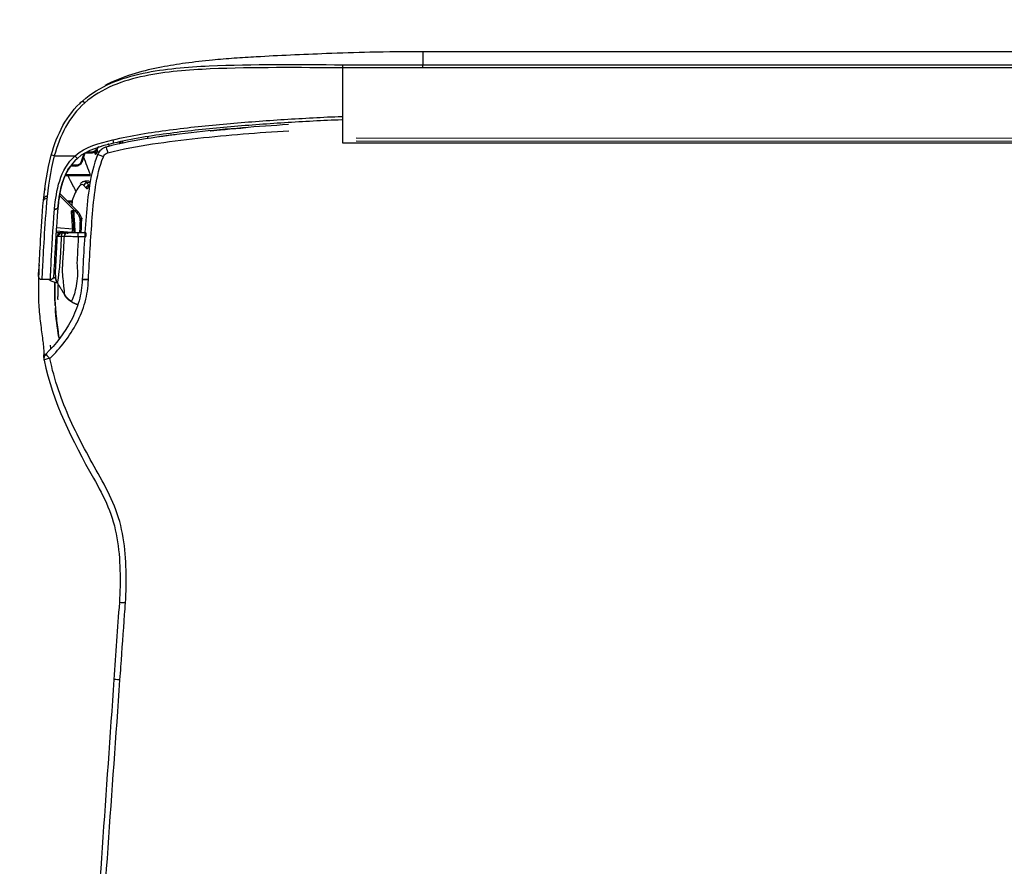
# Model space of a CAD drawing. Header units: millimetres. Extents: x -424979 to 718034, y -72486 to 344972.
# Tile 154 of 256: x 551214 to 551575, y 145337 to 145647. Entities that reach past the tile are written whole.
import ezdxf
from ezdxf import colors
from ezdxf.entities.mleader import LeaderData, LeaderLine
from ezdxf.math import Vec2, Vec3
from ezdxf.xclip import XClip

# ---------------------------------------------------------------- set-up
doc = ezdxf.new("R2010")
doc.units = ezdxf.units.MM
doc.header["$MEASUREMENT"] = 0
doc.header["$XCLIPFRAME"] = 0
doc.layers.add('IS_KLIM Opis_Średnice', color=7, linetype='Continuous', lineweight=9)
doc.layers.add('SKAN - RZUT_7_0_Nr_pióra__1', color=7, linetype='Continuous', lineweight=13)
doc.layers.add('IS_KLIM_urządzenia', color=3, linetype='Continuous')
doc.layers.add('Rysunki i obrazki', color=7, linetype='Continuous')
picture_1 = doc.add_image_def('image7.tif', size_in_pixel=(14115, 7016))

# ---------------------------------------------------------------- blocks, each defined once
blk = doc.blocks.new('Rysunek_7_7', base_point=(-247133.12, 120862.67))
at = {"layer": 'SKAN - RZUT_7_0_Nr_pióra__1', "color": 7, "lineweight": 13}
image = blk.add_image(picture_1, insert=(-306883.09, 91162.66), size_in_units=(119499.94, 59400.02), dxfattribs=at)
image.set_boundary_path([(-0.5, -0.5), (14114.5, 7015.5)])
blk = doc.blocks.new('G$CFEA986A8')
at = {"layer": 'IS_KLIM_urządzenia', "linetype": 'Continuous'}
for p, q in [((960.8, 27.59), (960.8, 27.59)), ((960.8, 27.59), (960.8, 27.58)), ((960.8, 27.58), (960.8, 27.58)), ((965.33, 27.29), (963.06, 27.49)), ((965.34, 27.5), (963.25, 27.5)), ((963.62, 27.59), (963.77, 27.59)), ((963.77, 27.59), (963.62, 27.59)), ((963.62, 27.59), (963.62, 27.59)), ((963.62, 27.59), (963.62, 27.59)), ((963.78, 27.59), (963.64, 27.59)), ((963.65, 27.59), (963.64, 27.59)), ((963.64, 27.59), (963.65, 27.59)), ((964.65, 27.59), (963.77, 27.59)), ((964.65, 27.59), (963.78, 27.59)), ((963.81, 27.59), (964.11, 27.59)), ((964.11, 27.59), (963.81, 27.59)), ((964.65, 27.59), (963.82, 27.59)), ((963.82, 27.59), (963.82, 27.59)), ((963.96, 27.59), (964.65, 27.59)), ((963.96, 27.59), (963.96, 27.59)), ((964.65, 27.59), (963.96, 27.59)), ((963.96, 27.59), (964.65, 27.59)), ((963.96, 27.59), (963.96, 27.59)), ((964.65, 27.59), (963.96, 27.59)), ((964.64, 27.59), (964.65, 27.59)), ((965.15, 28.07), (964.65, 27.59)), ((964.65, 27.59), (965.09, 28)), ((965.09, 28), (964.65, 27.59)), ((965.08, 27.99), (964.65, 27.59)), ((964.66, 27.6), (964.65, 27.59)), ((964.65, 27.59), (964.66, 27.6)), ((964.65, 27.59), (964.65, 27.59)), ((964.65, 27.58), (964.65, 27.59)), ((964.65, 27.59), (964.65, 27.59)), ((964.65, 27.59), (964.65, 27.59)), ((964.65, 27.59), (964.65, 27.59)), ((964.65, 27.59), (964.65, 27.59)), ((964.65, 27.59), (964.65, 27.59)), ((964.65, 27.59), (964.65, 27.59)), ((964.65, 27.58), (964.65, 27.58)), ((965.08, 28), (964.75, 27.68)), ((964.76, 27.69), (965.08, 27.99)), ((965.13, 27.95), (965.13, 27.96)), ((965.13, 27.94), (965.13, 27.94)), ((965.13, 27.94), (965.13, 27.94)), ((962.82, 27.01), (965.29, 26.79)), ((962.04, 24.32), (962.13, 24.22)), ((962.13, 24.22), (964.85, 21.51)), ((962.13, 24.22), (962.49, 24.22)), ((962.49, 24.22), (962.22, 24.49)), ((964.88, 21.83), (962.49, 24.22)), ((962.49, 24.22), (962.63, 24.22)), ((46.52, 13.96), (921.55, 13.84)), ((48.58, 13.7), (919.48, 13.58)), ((921.53, 13.84), (921.53, 2.34)), ((919.48, 13.06), (48.58, 13.18)), ((58.74, 2.46), (909.33, 2.34)), ((909.33, 1.87), (58.74, 1.98)), ((58.73, 0), (909.33, -0.12))]:
    blk.add_line(p, q, dxfattribs=at)
for centre, radius, start, end in [((966.23, 46.82), 1, 314.7826, 11.7219), ((965.57, 23.69), 0.5, 174.3028, 174.8572)]:
    blk.add_arc(centre, radius, start, end, dxfattribs=at)
at = {"layer": 'IS_KLIM_urządzenia', "linetype": 'Continuous', "extrusion": (0, 0, -1)}
for centre, start, end in [((-966.24, 34.23), 2.819, 90), ((-967.54, 34.23), 90, 182.7932)]:
    blk.add_arc(centre, 0.5, start, end, dxfattribs=at)
at = {"layer": 'IS_KLIM_urządzenia', "linetype": 'Continuous'}
for centre, major_axis, ratio, start_param, end_param in [((954.69, 84.17), (-0.998, 0.07), 0.023762, 1.636562, 3.141593), ((966.23, 46.82), (-0.979, -0.203), 0.056856, 1.631801, 3.141593), ((966.23, 46.82), (-0.704, 0.71), 0.020204, 3.141593, 4.63148), ((960.36, 34.82), (0.999, -0.049), 0.051256, 4.768713, 6.283185), ((960.36, 34.78), (0.999, -0.047), 0.051373, 4.768607, 6.283185), ((960.8, 28.09), (0, 0.5), 0.002816, 3.141639, 4.764644), ((961.96, 28.09), (0, 0.5), 0.000868, 1.518284, 3.141546), ((963.62, 27.79), (0, -0.2), 0.000013, 0.000046, 1.220385), ((963.74, 28.09), (0, 0.5), 0.707175, 3.141658, 4.713759), ((964.1, 27.28), (-0.499, -0.033), 0.703948, 5.100293, 5.413725), ((964.11, 27.79), (0, 0.2), 0.000013, 3.141639, 4.361977), ((964.21, 28.09), (0, 0.5), 0.707187, 3.141658, 4.713902), ((961.71, 25.79), (-0.25, 0.009), 0.004928, 4.721292, 6.283312), ((962.22, 24.49), (0.177, 0.177), 0.009872, 1.573264, 3.141593), ((965.57, 23.69), (0.498, -0.05), 0.399009, 1.576336, 3.142289), ((965.57, 23.69), (0.498, -0.045), 0.399039, 1.572475, 3.141593), ((965.57, 23.75), (0.498, -0.042), 0.40242, 1.570829, 3.141593), ((966.78, 22.67), (-0.498, 0.048), 0.655613, 1.68664, 3.142509), ((960.03, 20.77), (-0.282, 0.413), 0.898755, 3.126761, 4.122323), ((960.3, 20.73), (0.367, 0.34), 0.8822, 4.14442, 5.443074), ((960.62, 20.38), (0.376, 0.33), 0.885836, 4.168001, 5.478744), ((961.57, 16.6), (-0.192, 0.056), 0.184381, 0, 0.981312), ((962.34, 17.18), (0, 0.2), 0.576627, 0, 1.56207), ((957.43, 15.43), (0.263, -0.965), 0.021464, 0, 1.498233), ((958.09, 16.02), (0.925, -0.381), 0.043497, 4.774575, 6.283185), ((959.1, 15.2), (0.191, 0.059), 0.212832, 0.62596, 2.147611), ((959.21, 15.5), (-0.19, -0.061), 0.210046, 3.10566, 3.756008), ((959.99, 15.18), (0, 0.2), 0.433029, 0, 1.56207), ((962.44, 15.81), (0.326, -0.379), 0.006066, 3.141593, 4.776304), ((965.61, 15.81), (-0.482, 0.133), 0.040619, 1.62052, 3.141593), ((956.69, 13.39), (0.117, -0.486), 0.019962, 1.512141, 3.141593), ((959.27, 14.73), (-0.18, 0.087), 0.196125, 0, 1.166038), ((960.96, 7.75), (-0.331, 0.375), 0.006851, 1.634627, 3.141593), ((921.53, 2.37), (0, 0.5), 0.000014, 1.623156, 3.109817)]:
    blk.add_ellipse(centre, major_axis=major_axis, ratio=ratio, start_param=start_param, end_param=end_param, dxfattribs=at)
at = {"layer": 'IS_KLIM_urządzenia', "linetype": 'Continuous', "extrusion": (0, 0, -1)}
for centre, major_axis, ratio, start_param, end_param in [((964.05, 27.59), (-0.725, 0), 0.000047, 1.659786, 2.553482), ((964.05, 27.59), (-0.725, 0), 0.000047, 3.72973, 4.623425), ((964.65, 28.09), (0.266, -0.423), 1, 5.550236, 6.844477)]:
    blk.add_ellipse(centre, major_axis=major_axis, ratio=ratio, start_param=start_param, end_param=end_param, dxfattribs=at)
at = {"layer": 'IS_KLIM_urządzenia', "linetype": 'Continuous'}
for points, degree in [([(959.21, 147.27), (958, 130.15), (956.79, 113.02), (955.58, 95.9)], 3), ([(956.51, 95.85), (957.7, 112.97), (958.9, 130.09), (960.1, 147.21)], 3), ([(955.58, 95.9), (956.08, 95.86), (956.51, 95.84), (956.51, 95.85)], 3), ([(955.68, 84.1), (955.96, 88.01), (956.23, 91.93), (956.51, 95.85)], 3), ([(967.29, 46.32), (967.31, 46.43), (967.3, 46.54), (967.28, 46.65)], 3), ([(966.26, 44.75), (966.23, 44.93), (966.2, 45.11), (966.17, 45.29)], 3), ([(966.94, 46.13), (967.09, 46.15), (967.24, 46.22), (967.29, 46.32)], 3), ([(967.29, 46.32), (967.29, 46.33), (967.3, 46.34), (967.3, 46.34)], 3), ([(964.94, 43.51), (965.19, 42.03), (965.36, 40.54), (965.46, 39.04)], 3), ([(963.02, 38.08), (962.56, 38.37), (962.05, 38.54)], 2), ([(963.01, 38.08), (962.7, 38.26), (962.38, 38.43), (962.05, 38.54)], 3), ([(963.01, 38.08), (963.43, 37.83), (963.78, 37.48), (964.04, 37.07)], 3), ([(965.48, 38.69), (965.55, 37.5), (965.57, 36.3), (965.55, 35.08)], 3), ([(965.18, 35.2), (964.59, 36.16), (964.01, 37.11)], 2), ([(965.07, 35.52), (965.08, 36.12), (965.09, 36.71), (965.1, 37.31)], 3), ([(966.24, 34.73), (966.67, 34.73), (967.1, 34.73), (967.54, 34.73)], 3), ([(965.76, 34.34), (965.65, 34.4), (965.55, 34.45), (965.44, 34.49)], 3), ([(967.95, 32.52), (967.94, 32.5), (967.94, 32.48), (967.94, 32.45)], 3), ([(960.8, 27.59), (961.08, 27.59), (961.36, 27.59), (961.63, 27.59)], 3), ([(960.8, 27.59), (961.19, 27.59), (961.58, 27.59), (961.96, 27.59)], 3), ([(960.8, 27.58), (961.04, 27.58), (961.28, 27.58), (961.52, 27.58)], 3), ([(960.8, 27.58), (961.04, 27.58), (961.28, 27.58), (961.52, 27.58)], 3), ([(963.12, 27.59), (963.12, 27.56), (963.12, 27.52), (963.12, 27.48)], 3), ([(963.61, 27.59), (963.61, 27.59), (963.62, 27.59), (963.62, 27.59)], 3), ([(963.61, 27.59), (963.62, 27.59), (963.62, 27.59), (963.62, 27.59)], 3), ([(963.62, 27.59), (964.65, 27.59)], 1), ([(963.62, 27.59), (963.62, 27.59), (963.62, 27.59), (963.62, 27.59)], 3), ([(963.62, 27.59), (963.62, 27.59), (963.62, 27.59), (963.62, 27.59)], 3), ([(963.62, 27.59), (963.62, 27.59), (963.62, 27.59), (963.62, 27.59)], 3), ([(964.65, 27.59), (963.72, 27.59)], 1), ([(963.74, 27.59), (963.9, 27.59), (964.05, 27.59), (964.21, 27.59)], 3), ([(963.75, 27.58), (964.65, 27.58)], 1), ([(963.82, 27.58), (963.95, 27.58), (964.08, 27.58), (964.21, 27.58)], 3), ([(964.07, 27.63), (964.08, 27.59), (964.07, 27.54), (964.07, 27.5)], 3), ([(964.56, 28.09), (964.41, 28.09), (964.25, 28.09), (964.09, 28.09)], 3), ([(964.84, 27.63), (964.84, 27.63), (964.84, 27.63)], 2), ([(961.46, 25.8), (961.45, 25.65), (961.45, 25.49), (961.44, 25.34)], 3), ([(961.44, 25.33), (961.45, 25.49), (961.45, 25.64), (961.46, 25.8)], 3), ([(962.82, 27.01), (962.88, 26.08), (962.94, 25.14), (963, 24.21)], 3), ([(961.44, 25.33), (961.44, 25.34), (961.44, 25.34), (961.44, 25.34)], 3), ([(961.44, 25.34), (961.44, 25.34), (961.44, 25.34), (961.44, 25.34)], 3), ([(961.53, 25.25), (961.5, 25.28), (961.47, 25.31), (961.44, 25.33)], 3), ([(963.68, 22.68), (963.41, 22.68), (963.15, 22.68), (962.88, 22.68)], 3), ([(962.91, 22.88), (963.1, 22.88), (963.29, 22.88), (963.48, 22.88)], 3), ([(964.99, 22.88), (965.02, 23.18), (965.05, 23.49), (965.08, 23.79)], 3), ([(965.08, 23.79), (965.07, 23.76), (965.07, 23.74)], 2), ([(965.59, 23.95), (965.59, 23.93), (965.59, 23.91), (965.59, 23.89)], 3), ([(961.71, 20.35), (962.17, 20.89), (962.5, 21.51), (962.77, 22.21)], 3), ([(967.08, 20.79), (967.09, 20.91), (967.11, 21.03), (967.12, 21.15)], 3), ([(960.36, 20.28), (960.28, 20.27), (960.21, 20.27), (960.13, 20.27)], 3), ([(960.32, 19.65), (961.01, 19.71)], 1), ([(960.67, 19.93), (960.57, 20.04), (960.47, 20.16), (960.36, 20.28)], 3), ([(960.77, 20.72), (960.88, 20.6), (960.99, 20.49), (961.09, 20.37)], 3), ([(960.96, 15.39), (961.12, 15.8), (961.26, 16.23), (961.38, 16.66)], 3), ([(961.46, 16.61), (961.35, 16.22), (961.22, 15.84), (961.09, 15.47)], 3), ([(956.57, 13.87), (958.54, 14.35), (960.56, 14.86), (962.11, 16.19)], 3), ([(962.45, 15.79), (960.85, 14.4), (958.75, 13.85), (956.7, 13.36)], 3), ([(958.99, 15.2), (958.96, 15.28), (958.94, 15.36), (958.91, 15.43)], 3), ([(959.13, 14.84), (959.07, 14.95), (959.03, 15.08), (958.99, 15.2)], 3), ([(959.14, 15.62), (959.18, 15.51), (959.21, 15.39), (959.25, 15.28)], 3), ([(959.25, 15.28), (959.29, 15.37), (959.32, 15.47), (959.36, 15.57)], 3), ([(959.25, 15.28), (959.26, 15.22), (959.28, 15.16), (959.3, 15.1)], 3), ([(959.47, 15.22), (959.43, 15.33), (959.39, 15.45), (959.36, 15.57)], 3), ([(960.55, 15.18), (960.34, 15.18), (960.12, 15.18), (959.9, 15.18)], 3), ([(955.23, 13.58), (955.2, 13.68), (955.18, 13.77), (955.15, 13.87)], 3), ([(955.37, 13.91), (955.39, 13.82), (955.42, 13.72), (955.44, 13.63)], 3), ([(955.66, 13.67), (955.63, 13.77), (955.61, 13.86), (955.58, 13.96)], 3), ([(955.71, 13.68), (955.63, 13.97)], 1), ([(957.22, 14.35), (957.26, 14.21), (957.31, 14.07), (957.35, 13.93)], 3), ([(958.86, 14.36), (958.94, 14.51), (959.01, 14.66), (959.09, 14.81)], 3), ([(951.29, 13.18), (951.31, 13.06), (951.34, 12.94), (951.37, 12.81)], 3), ([(961.43, 7.5), (961.59, 7.65), (961.75, 7.8), (961.9, 7.95)], 3), ([(909.33, 2.34), (909.33, 2.09), (909.33, 1.88), (909.33, 1.87)], 3), ([(909.33, 2.34), (913.4, 2.34), (917.46, 2.34), (921.53, 2.34)], 3), ([(909.33, -0.12), (909.33, -0.12), (909.33, 0.54), (909.33, 1.87)], 3)]:
    blk.add_open_spline(points, degree=degree, dxfattribs=at)
for points, knots in [([(955.58, 95.9), (955.58, 95.9), (955.58, 95.9), (955.53, 95.23), (955.49, 94.57), (955.25, 91.24), (955.06, 88.58), (954.84, 85.33), (954.79, 84.73), (954.75, 84.14)], [0, 0, 0, 0, 0.000005, 0.000005, 0.169628, 0.169628, 0.84812, 0.84812, 1, 1, 1, 1]), ([(954.75, 84.14), (954.63, 82.47), (954.61, 80.8), (954.69, 77.48), (954.82, 75.82), (955.37, 72.52), (955.81, 70.89), (957.03, 67.83), (957.82, 66.37), (960.23, 62.03), (961.84, 59.14), (964.54, 53.15), (965.62, 50.05), (966.3, 46.78)], [0, 0, 0, 0, 0.125, 0.125, 0.25, 0.25, 0.375, 0.375, 0.5, 0.5, 0.75, 0.75, 1, 1, 1, 1]), ([(967.2, 47.03), (965.86, 53.51), (962.85, 59.33), (958.84, 66.5), (958.05, 67.93), (956.79, 70.95), (956.34, 72.56), (955.76, 75.84), (955.63, 77.48), (955.55, 80.78), (955.57, 82.47), (955.68, 84.1)], [0, 0, 0, 0, 0.5, 0.5, 0.625, 0.625, 0.75, 0.75, 0.875, 0.875, 1, 1, 1, 1]), ([(966.3, 46.78), (964.67, 45.16), (963.24, 43.34), (961.67, 40.33), (961.23, 39.26), (960.62, 37.05), (960.47, 35.91), (960.41, 34.77)], [0, 0, 0, 0, 0.5, 0.5, 0.75, 0.75, 1, 1, 1, 1]), ([(961.36, 34.77), (961.41, 35.86), (961.55, 36.93), (962.13, 39.01), (962.55, 40.02), (964.04, 42.86), (965.39, 44.59), (966.93, 46.11)], [0, 0, 0, 0, 0.25, 0.25, 0.5, 0.5, 1, 1, 1, 1]), ([(967.94, 32.46), (967.98, 33.04), (968.04, 34.37), (968.09, 36.58), (968.01, 38.79), (967.83, 40.67), (967.66, 42.07), (967.47, 43.41), (967.32, 44.56), (967.24, 45.44), (967.23, 46.03), (967.25, 46.23), (967.27, 46.26)], [0, 0, 0, 0, 0.115267, 0.254457, 0.395518, 0.463491, 0.528201, 0.59274, 0.664878, 0.754718, 0.87115, 1, 1, 1, 1]), ([(967.3, 46.34), (967.3, 46.34), (967.31, 46.4), (967.29, 46.6), (967.29, 46.62), (967.29, 46.62)], [0, 0, 0, 0, 0.020014, 0.885037, 1, 1, 1, 1]), ([(965.56, 35.11), (965.56, 35.53), (965.57, 36.73), (965.52, 38.45), (965.36, 40.28), (965.19, 41.69), (965.03, 42.84), (964.95, 43.45), (964.92, 43.67)], [0, 0, 0, 0, 0.166496, 0.472954, 0.620259, 0.762905, 0.910022, 1, 1, 1, 1]), ([(961.96, 28.12), (962.02, 29.2), (962.07, 30.28), (962.16, 31.9), (962.19, 32.44), (962.06, 33.52), (962.05, 34.06), (962.26, 35.6), (962.42, 36.56), (962.87, 37.76), (963, 38.06), (963.01, 38.08)], [0, 0, 0, 0, 0.25, 0.25, 0.375, 0.375, 0.5, 0.5, 0.75, 0.75, 1, 1, 1, 1]), ([(964.07, 37.1), (963.98, 37.24), (963.79, 37.51), (963.45, 37.81), (963.16, 38.01), (963.04, 38.08), (963, 38.1)], [0, 0, 0, 0, 0.309065, 0.631823, 0.868077, 1, 1, 1, 1]), ([(964.07, 37.09), (963.98, 37.24), (963.78, 37.5), (963.44, 37.81), (963.16, 38), (963.05, 38.06), (963.01, 38.08)], [0, 0, 0, 0, 0.319138, 0.64537, 0.882709, 1, 1, 1, 1]), ([(965.05, 37.8), (965.06, 37.67), (965.08, 37.54), (965.1, 37.37), (965.1, 37.34), (965.1, 37.31)], [0, 0, 0, 0, 0.794972, 0.794972, 1, 1, 1, 1]), ([(964.04, 37.07), (964.04, 37.05), (964.05, 36.71), (964.19, 35.39), (964.31, 34.5), (964.4, 32.69), (964.28, 31.78), (964.18, 29.94), (964.14, 29.01), (964.09, 28.09)], [0, 0, 0, 0, 0.25, 0.25, 0.5, 0.5, 0.75, 0.75, 1, 1, 1, 1]), ([(960.41, 34.72), (960.26, 31.56), (960.06, 28.4), (959.71, 23.67), (959.56, 22.09), (959.07, 18.98), (958.75, 17.44), (958.13, 15.95)], [0, 0, 0, 0, 0.5, 0.5, 0.75, 0.75, 1, 1, 1, 1]), ([(959.02, 15.64), (959.64, 17.15), (959.98, 18.72), (960.49, 21.88), (960.64, 23.48), (961.01, 28.3), (961.2, 31.53), (961.35, 34.73)], [0, 0, 0, 0, 0.25, 0.25, 0.5, 0.5, 1, 1, 1, 1]), ([(960.41, 34.77), (960.41, 34.77), (960.41, 34.77), (960.41, 34.75), (960.41, 34.74), (960.41, 34.72)], [0, 0, 0, 0, 0.001414, 0.001414, 1, 1, 1, 1]), ([(961.35, 34.73), (961.35, 34.73), (961.35, 34.73), (961.35, 34.74), (961.36, 34.76), (961.36, 34.77)], [0, 0, 0, 0, 0.001471, 0.001471, 1, 1, 1, 1]), ([(964.56, 28.09), (964.61, 29), (964.65, 29.9), (964.75, 31.71), (964.82, 32.66), (965.03, 34.22), (965.11, 34.83), (965.16, 35.22), (965.17, 35.23), (965.17, 35.22), (965.17, 35.22), (965.17, 35.22)], [0, 0, 0, 0, 0.284008, 0.284008, 0.568016, 0.568016, 0.852024, 0.852024, 0.994028, 0.994028, 1, 1, 1, 1]), ([(965.46, 34.09), (965.46, 34.09), (965.46, 34.09), (965.46, 34.09), (965.46, 34.13), (965.46, 34.18), (965.46, 34.24), (965.45, 34.36), (965.43, 34.59), (965.34, 34.9), (965.23, 35.11), (965.15, 35.22)], [0, 0, 0, 0, 0.001602, 0.502486, 0.642444, 0.701637, 0.729046, 0.756167, 0.815817, 0.90057, 1, 1, 1, 1]), ([(965.16, 35.25), (965.59, 35.16), (966, 35.01), (966.42, 34.77), (966.45, 34.76), (966.47, 34.74)], [0, 0, 0, 0, 0.941622, 0.941622, 1, 1, 1, 1]), ([(965.16, 35.22), (965.2, 35.15), (965.31, 34.98), (965.39, 34.73), (965.43, 34.55), (965.44, 34.49)], [0, 0, 0, 0, 0.324072, 0.765618, 1, 1, 1, 1]), ([(965.46, 34.03), (965.46, 34.06), (965.46, 34.12), (965.46, 34.12), (965.46, 34.12), (965.46, 34.13), (965.46, 34.13), (965.46, 34.15), (965.46, 34.19), (965.46, 34.32), (965.43, 34.62), (965.36, 34.97), (965.2, 35.18), (965.16, 35.22)], [0, 0, 0, 0, 0.103876, 0.340883, 0.382554, 0.387142, 0.39037, 0.395164, 0.414092, 0.462737, 0.590801, 0.905937, 1, 1, 1, 1]), ([(966.24, 34.73), (966.24, 34.73), (966.19, 33.69), (965.98, 29.9), (965.85, 27.14), (965.59, 23.95)], [0, 0, 0, 0, 0.5, 0.5, 1, 1, 1, 1]), ([(965.63, 15.79), (966.27, 18.17), (966.59, 20.61), (967.02, 25.18), (967.13, 27.31), (967.34, 30.85), (967.42, 32.29), (967.52, 34.22), (967.54, 34.73), (967.54, 34.73)], [0, 0, 0, 0, 0.25, 0.25, 0.5, 0.5, 0.75, 0.75, 1, 1, 1, 1]), ([(965.08, 23.79), (965.34, 26.88), (965.47, 29.57), (965.69, 33.25), (965.74, 34.25), (965.74, 34.25)], [0, 0, 0, 0, 0.500106, 0.500106, 1, 1, 1, 1]), ([(965.46, 34.05), (965.46, 34.04), (965.46, 34.03), (965.45, 33.91), (965.44, 33.65), (965.38, 32.61), (965.33, 31.63), (965.24, 29.85), (965.2, 28.96), (965.15, 28.07)], [0, 0, 0, 0, 0.02439, 0.02439, 0.219512, 0.219512, 0.609756, 0.609756, 1, 1, 1, 1]), ([(968.04, 34.21), (968.04, 34.21), (968.01, 33.7), (967.91, 31.81), (967.82, 30.4), (967.61, 26.94), (967.5, 24.85), (967.06, 20.38), (966.74, 18), (966.09, 15.68)], [0, 0, 0, 0, 0.25, 0.25, 0.5, 0.5, 0.75, 0.75, 1, 1, 1, 1]), ([(967.95, 32.55), (967.95, 32.54), (967.95, 32.54), (967.95, 32.53), (967.95, 32.53), (967.95, 32.53), (967.95, 32.52), (967.95, 32.52)], [0, 0, 0, 0, 0.491862, 0.491862, 0.745898, 0.745898, 1, 1, 1, 1]), ([(961.96, 28.12), (961.63, 28.12), (961.3, 28.12), (960.91, 28.12), (960.86, 28.12), (960.81, 28.12)], [0, 0, 0, 0, 0.8646, 0.8646, 1, 1, 1, 1]), ([(961.52, 27.59), (961.52, 27.5), (961.51, 27.41), (961.49, 26.81), (961.47, 26.31), (961.46, 25.8)], [0, 0, 0, 0, 0.152905, 0.152905, 1, 1, 1, 1]), ([(961.63, 27.59), (961.65, 27.59), (961.67, 27.59), (961.77, 27.59), (961.86, 27.59), (962.03, 27.59), (962.11, 27.59), (962.18, 27.59), (962.19, 27.59), (962.2, 27.59)], [0, 0, 0, 0, 0.082278, 0.082278, 0.515336, 0.515336, 0.94848, 0.94848, 1, 1, 1, 1]), ([(961.7, 25.79), (961.71, 25.96), (961.72, 26.13), (961.74, 26.73), (961.75, 27.16), (961.77, 27.59)], [0, 0, 0, 0, 0.277754, 0.277754, 1, 1, 1, 1]), ([(964.09, 28.09), (963.86, 28.1), (963.57, 28.1), (962.96, 28.11), (962.63, 28.11), (962.19, 28.12), (962.07, 28.12), (961.96, 28.12)], [0, 0, 0, 0, 0.429825, 0.429825, 0.859756, 0.859756, 1, 1, 1, 1]), ([(961.96, 27.59), (962.06, 27.59), (962.15, 27.59), (962.52, 27.59), (962.8, 27.59), (963.31, 27.59), (963.54, 27.59), (963.74, 27.59)], [0, 0, 0, 0, 0.140214, 0.140214, 0.570124, 0.570124, 1, 1, 1, 1]), ([(962.2, 27.59), (962.36, 27.59), (962.53, 27.59), (963.01, 27.59), (963.32, 27.59), (963.62, 27.59)], [0, 0, 0, 0, 0.351844, 0.351844, 1, 1, 1, 1]), ([(962.41, 27.59), (962.46, 26.77), (962.51, 25.96), (962.59, 24.83), (962.61, 24.52), (962.63, 24.22)], [0, 0, 0, 0, 0.726529, 0.726529, 1, 1, 1, 1]), ([(962.85, 24.21), (962.84, 24.38), (962.82, 24.54), (962.77, 25.38), (962.73, 26.04), (962.67, 27), (962.65, 27.3), (962.63, 27.59)], [0, 0, 0, 0, 0.147619, 0.147619, 0.738093, 0.738093, 1, 1, 1, 1]), ([(963.06, 27.49), (963.03, 27.49), (962.99, 27.48), (962.93, 27.44), (962.9, 27.41), (962.86, 27.33), (962.84, 27.29), (962.82, 27.19), (962.81, 27.14), (962.81, 27.06), (962.81, 27.04), (962.82, 27.01)], [0, 0, 0, 0, 0.247479, 0.247479, 0.496795, 0.496795, 0.717384, 0.717384, 0.907765, 0.907765, 1, 1, 1, 1]), ([(963.62, 27.59), (963.63, 27.59), (963.63, 27.59), (963.63, 27.59), (963.64, 27.59), (963.67, 27.59), (963.7, 27.59), (963.73, 27.59), (963.74, 27.59), (963.75, 27.59)], [0, 0, 0, 0, 0.03684, 0.03684, 0.184198, 0.184198, 0.773632, 0.773632, 1, 1, 1, 1]), ([(963.62, 27.59), (963.64, 27.59), (963.66, 27.59), (963.7, 27.59), (963.73, 27.59), (963.76, 27.59), (963.77, 27.59), (963.78, 27.59)], [0, 0, 0, 0, 0.33263, 0.33263, 0.794188, 0.794188, 1, 1, 1, 1]), ([(963.62, 27.59), (963.63, 27.59), (963.63, 27.59), (963.64, 27.59), (963.64, 27.59), (963.67, 27.59), (963.7, 27.59), (963.76, 27.59), (963.79, 27.59), (963.82, 27.59)], [0, 0, 0, 0, 0.02531, 0.02531, 0.126549, 0.126549, 0.531507, 0.531507, 1, 1, 1, 1]), ([(963.78, 27.59), (963.77, 27.59), (963.76, 27.59), (963.72, 27.59), (963.68, 27.59), (963.65, 27.59)], [0, 0, 0, 0, 0.257776, 0.257776, 1, 1, 1, 1]), ([(963.65, 27.59), (963.66, 27.59), (963.67, 27.59), (963.72, 27.59), (963.75, 27.59), (963.78, 27.59)], [0, 0, 0, 0, 0.26079, 0.26079, 1, 1, 1, 1]), ([(964.21, 27.59), (964.25, 27.59), (964.29, 27.59), (964.43, 27.59), (964.51, 27.59), (964.62, 27.59), (964.65, 27.59), (964.65, 27.59)], [0, 0, 0, 0, 0.140473, 0.140473, 0.570712, 0.570712, 1, 1, 1, 1]), ([(964.21, 27.58), (964.25, 27.58), (964.28, 27.58), (964.42, 27.58), (964.51, 27.58), (964.62, 27.58), (964.65, 27.58), (964.65, 27.58)], [0, 0, 0, 0, 0.140333, 0.140333, 0.570144, 0.570144, 1, 1, 1, 1]), ([(965.15, 28.07), (965.15, 28.07), (965.11, 28.07), (964.96, 28.08), (964.85, 28.08), (964.67, 28.09), (964.62, 28.09), (964.56, 28.09)], [0, 0, 0, 0, 0.429933, 0.429933, 0.859697, 0.859697, 1, 1, 1, 1]), ([(964.84, 27.63), (964.84, 27.63), (964.83, 27.62), (964.81, 27.61), (964.8, 27.61), (964.76, 27.6), (964.72, 27.59), (964.67, 27.59), (964.66, 27.59), (964.65, 27.59)], [0, 0, 0, 0, 0.370218, 0.370218, 0.528672, 0.528672, 0.919032, 0.919032, 1, 1, 1, 1]), ([(961.46, 25.8), (961.45, 25.7), (961.46, 25.6), (961.49, 25.29), (961.56, 25.06), (961.74, 24.69), (961.85, 24.53), (962, 24.36), (962.02, 24.34), (962.04, 24.32)], [0, 0, 0, 0, 0.177731, 0.177731, 0.59018, 0.59018, 0.940555, 0.940555, 1, 1, 1, 1]), ([(962.22, 24.49), (962.08, 24.63), (961.96, 24.8), (961.79, 25.15), (961.74, 25.34), (961.71, 25.62), (961.7, 25.71), (961.7, 25.79)], [0, 0, 0, 0, 0.410681, 0.410681, 0.822529, 0.822529, 1, 1, 1, 1]), ([(962.63, 24.22), (962.65, 24.22), (962.68, 24.21), (962.74, 24.21), (962.76, 24.21), (962.8, 24.21), (962.82, 24.21), (962.84, 24.21), (962.84, 24.21), (962.85, 24.21)], [0, 0, 0, 0, 0.315815, 0.315815, 0.631664, 0.631664, 0.946964, 0.946964, 1, 1, 1, 1]), ([(962.85, 24.21), (962.86, 24.21), (962.88, 24.21), (962.93, 24.21), (962.96, 24.21), (963, 24.21)], [0, 0, 0, 0, 0.325415, 0.325415, 1, 1, 1, 1]), ([(962.11, 16.19), (963.2, 17.13), (963.9, 18.42), (964.76, 21.07), (964.95, 22.43), (965.07, 23.73)], [0, 0, 0, 0, 0.5, 0.5, 1, 1, 1, 1]), ([(965.59, 23.89), (965.46, 22.49), (965.26, 21.03), (964.35, 18.18), (963.6, 16.81), (962.45, 15.79)], [0, 0, 0, 0, 0.5, 0.5, 1, 1, 1, 1]), ([(962.77, 22.21), (962.82, 22.35), (962.87, 22.55), (962.93, 22.97), (962.95, 23.17), (962.97, 23.39)], [0, 0, 0, 0, 0.583115, 0.583115, 1, 1, 1, 1]), ([(965.07, 23.73), (965.07, 23.69), (965.06, 23.65), (965.05, 23.52), (965.04, 23.43), (965.02, 23.17), (965, 23.02), (964.95, 22.61), (964.91, 22.36), (964.82, 21.77), (964.76, 21.43), (964.53, 20.35), (964.32, 19.62), (963.81, 18.4), (963.54, 17.9), (963.22, 17.43)], [0, 0, 0, 0, 0.01825, 0.01825, 0.060304, 0.060304, 0.132525, 0.132525, 0.246095, 0.246095, 0.402611, 0.402611, 0.74532, 0.74532, 1, 1, 1, 1]), ([(967.28, 22.63), (967.28, 22.59), (967.27, 22.55), (967.27, 22.49), (967.26, 22.47), (967.26, 22.46), (967.26, 22.46), (967.26, 22.46)], [0, 0, 0, 0, 0.498718, 0.498718, 0.99668, 0.99668, 1, 1, 1, 1]), ([(967.26, 22.46), (967.26, 22.46), (967.26, 22.46), (967.26, 22.47), (967.27, 22.49), (967.27, 22.53), (967.27, 22.55), (967.27, 22.58)], [0, 0, 0, 0, 0.000031, 0.000031, 0.61098, 0.61098, 1, 1, 1, 1]), ([(962.31, 21.21), (962.46, 20.92), (962.62, 20.62), (963.03, 19.85), (963.28, 19.36), (963.53, 18.88)], [0, 0, 0, 0, 0.379029, 0.379029, 1, 1, 1, 1]), ([(966.78, 22.01), (966.78, 22.01), (966.84, 22), (966.95, 22.03), (967.07, 22.1), (967.16, 22.19), (967.21, 22.27), (967.24, 22.34), (967.25, 22.39), (967.26, 22.43), (967.26, 22.44), (967.26, 22.45), (967.26, 22.45), (967.26, 22.45), (967.26, 22.46), (967.26, 22.46), (967.26, 22.46)], [0, 0, 0, 0, 0.014957, 0.230647, 0.404323, 0.550842, 0.673461, 0.771778, 0.844068, 0.888574, 0.900891, 0.909159, 0.918712, 0.93551, 0.981208, 1, 1, 1, 1]), ([(960.15, 19.88), (960.2, 19.89), (960.24, 19.89), (960.42, 19.9), (960.55, 19.92), (960.67, 19.93)], [0, 0, 0, 0, 0.263267, 0.263267, 1, 1, 1, 1]), ([(960.77, 20.72), (960.77, 20.72), (960.76, 20.73), (960.71, 20.77), (960.67, 20.79), (960.58, 20.79), (960.53, 20.78), (960.49, 20.75)], [0, 0, 0, 0, 0.062565, 0.062565, 0.548357, 0.548357, 1, 1, 1, 1]), ([(961.01, 19.71), (960.99, 19.7), (960.97, 19.7), (960.86, 19.72), (960.76, 19.8), (960.67, 19.93)], [0, 0, 0, 0, 0.175003, 0.175003, 1, 1, 1, 1]), ([(961.01, 19.74), (961.09, 19.73), (961.31, 19.75), (961.54, 19.93), (961.64, 20.09), (961.66, 20.13)], [0, 0, 0, 0, 0.289751, 0.808576, 1, 1, 1, 1]), ([(961.09, 20.37), (961.18, 20.27), (961.28, 20.21), (961.49, 20.18), (961.61, 20.24), (961.71, 20.35)], [0, 0, 0, 0, 0.456839, 0.456839, 1, 1, 1, 1]), ([(963.92, 18.68), (963.54, 18.68), (963.16, 18.68), (962.34, 18.68), (961.91, 18.68), (961.21, 18.68), (960.95, 18.68), (960.49, 18.68), (960.29, 18.68), (960.1, 18.68)], [0, 0, 0, 0, 0.296997, 0.296997, 0.640532, 0.640532, 0.845161, 0.845161, 1, 1, 1, 1]), ([(960.1, 18.68), (960.27, 18.25), (960.44, 17.81), (960.79, 16.91), (960.98, 16.43), (961.16, 15.96)], [0, 0, 0, 0, 0.478968, 0.478968, 1, 1, 1, 1]), ([(960.12, 18.88), (960.23, 18.88), (960.34, 18.88), (960.88, 18.88), (961.32, 18.88), (961.94, 18.88), (962.11, 18.88), (962.86, 18.88), (963.43, 18.88), (964, 18.88)], [0, 0, 0, 0, 0.084494, 0.084494, 0.422472, 0.422472, 0.560579, 0.560579, 1, 1, 1, 1]), ([(961.38, 16.66), (961.41, 16.76), (961.46, 16.86), (961.57, 17.03), (961.64, 17.1), (961.8, 17.23), (961.89, 17.28), (962.1, 17.36), (962.22, 17.38), (962.34, 17.38)], [0, 0, 0, 0, 0.230955, 0.230955, 0.455697, 0.455697, 0.706422, 0.706422, 1, 1, 1, 1]), ([(962.23, 17.18), (962.13, 17.18), (962.04, 17.16), (961.87, 17.1), (961.79, 17.06), (961.67, 16.96), (961.61, 16.9), (961.52, 16.77), (961.48, 16.69), (961.46, 16.61)], [0, 0, 0, 0, 0.299295, 0.299295, 0.552236, 0.552236, 0.775182, 0.775182, 1, 1, 1, 1]), ([(963.03, 17.18), (962.84, 17.18), (962.66, 17.18), (962.39, 17.18), (962.31, 17.18), (962.23, 17.18)], [0, 0, 0, 0, 0.696556, 0.696556, 1, 1, 1, 1]), ([(962.34, 17.38), (962.45, 17.38), (962.56, 17.38), (962.84, 17.38), (963.01, 17.38), (963.18, 17.38)], [0, 0, 0, 0, 0.390013, 0.390013, 1, 1, 1, 1]), ([(957.47, 15.37), (955.22, 14.75), (952.93, 14.35), (948.34, 13.64), (946.03, 13.36), (939.09, 12.61), (934.45, 12.24), (929.8, 11.96)], [0, 0, 0, 0, 0.25, 0.25, 0.5, 0.5, 1, 1, 1, 1]), ([(958.13, 15.95), (958.09, 15.85), (958.03, 15.75), (957.88, 15.59), (957.79, 15.51), (957.62, 15.42), (957.55, 15.39), (957.47, 15.37)], [0, 0, 0, 0, 0.368676, 0.368676, 0.737518, 0.737518, 1, 1, 1, 1]), ([(957.69, 14.47), (957.85, 14.51), (958, 14.57), (958.33, 14.76), (958.51, 14.9), (958.81, 15.23), (958.93, 15.43), (959.02, 15.64)], [0, 0, 0, 0, 0.262451, 0.262451, 0.631307, 0.631307, 1, 1, 1, 1]), ([(959.09, 14.81), (959.14, 14.92), (959.2, 15.01), (959.36, 15.16), (959.45, 15.23), (959.64, 15.32), (959.75, 15.36), (959.91, 15.38), (959.95, 15.38), (959.99, 15.38)], [0, 0, 0, 0, 0.291856, 0.291856, 0.579131, 0.579131, 0.886367, 0.886367, 1, 1, 1, 1]), ([(959.9, 15.18), (959.87, 15.18), (959.84, 15.18), (959.71, 15.16), (959.63, 15.14), (959.47, 15.06), (959.4, 15.01), (959.28, 14.88), (959.22, 14.81), (959.18, 14.73)], [0, 0, 0, 0, 0.114875, 0.114875, 0.424433, 0.424433, 0.71152, 0.71152, 1, 1, 1, 1]), ([(959.99, 15.38), (960.11, 15.38), (960.23, 15.38), (960.55, 15.38), (960.74, 15.38), (960.94, 15.38)], [0, 0, 0, 0, 0.379834, 0.379834, 1, 1, 1, 1]), ([(960.98, 7.72), (962.17, 8.78), (963.14, 10.05), (964.66, 12.8), (965.21, 14.27), (965.63, 15.79)], [0, 0, 0, 0, 0.5, 0.5, 1, 1, 1, 1]), ([(966.09, 15.68), (965.66, 14.11), (965.09, 12.61), (963.52, 9.78), (962.52, 8.46), (961.29, 7.38)], [0, 0, 0, 0, 0.5, 0.5, 1, 1, 1, 1]), ([(965.63, 15.79), (964.68, 15.79), (963.74, 15.79), (962.68, 15.79), (962.57, 15.79), (962.45, 15.79)], [0, 0, 0, 0, 0.894615, 0.894615, 1, 1, 1, 1]), ([(921.68, 10.32), (923.14, 10.32), (924.6, 10.43), (927.53, 10.58), (928.99, 10.67), (933.37, 10.94), (936.29, 11.16), (942.12, 11.68), (945.03, 11.98), (950.83, 12.75), (953.72, 13.19), (956.57, 13.87)], [0, 0, 0, 0, 0.125, 0.125, 0.25, 0.25, 0.5, 0.5, 0.75, 0.75, 1, 1, 1, 1]), ([(929.86, 11.03), (934.54, 11.32), (939.21, 11.68), (946.19, 12.44), (948.51, 12.73), (953.12, 13.44), (955.43, 13.85), (957.69, 14.47)], [0, 0, 0, 0, 0.5, 0.5, 0.75, 0.75, 1, 1, 1, 1]), ([(959.09, 14.81), (959.03, 14.7), (958.97, 14.58), (958.89, 14.43), (958.88, 14.39), (958.86, 14.36)], [0, 0, 0, 0, 0.758703, 0.758703, 1, 1, 1, 1]), ([(956.7, 13.36), (953.84, 12.67), (950.94, 12.23), (945.12, 11.46), (942.19, 11.16), (936.34, 10.64), (933.41, 10.42), (929.01, 10.14), (927.55, 10.06), (924.61, 9.91), (923.15, 9.8), (921.68, 9.8)], [0, 0, 0, 0, 0.25, 0.25, 0.5, 0.5, 0.75, 0.75, 0.875, 0.875, 1, 1, 1, 1]), ([(946.91, 12.54), (947.25, 12.59), (947.6, 12.63), (948.23, 12.71), (948.52, 12.75), (949.02, 12.82), (949.22, 12.85), (949.52, 12.89), (949.61, 12.91), (949.66, 12.91), (949.67, 12.91), (949.67, 12.91)], [0, 0, 0, 0, 0.235675, 0.235675, 0.471347, 0.471347, 0.702455, 0.702455, 0.927895, 0.927895, 1, 1, 1, 1]), ([(941.83, 11.98), (941.83, 11.98), (940.36, 11.82), (937.4, 11.57), (936.9, 11.53), (936.37, 11.49)], [0, 0, 0, 0, 0.843393, 0.843393, 1, 1, 1, 1]), ([(921.53, 2.34), (928.28, 2.34), (935.04, 2.23), (945.16, 2.67), (948.53, 2.93), (955.11, 4.29), (958.41, 5.45), (960.98, 7.72)], [0, 0, 0, 0, 0.5, 0.5, 0.75, 0.75, 1, 1, 1, 1]), ([(961.29, 7.38), (958.75, 5.12), (955.39, 3.88), (948.76, 2.48), (945.36, 2.21), (935.15, 1.75), (928.34, 1.87), (921.53, 1.87)], [0, 0, 0, 0, 0.25, 0.25, 0.5, 0.5, 1, 1, 1, 1]), ([(909.33, -0.12), (912.02, -0.11), (916.93, -0.06), (923.67, 0.16), (929.46, 0.4), (934.16, 0.64), (938.14, 0.89), (941.72, 1.18), (945.46, 1.6), (949.41, 2.23), (953.39, 3.16), (956.26, 4.22), (957.73, 4.98), (957.91, 5.08)], [0, 0, 0, 0, 0.162416, 0.296482, 0.407414, 0.51304, 0.581672, 0.650774, 0.735588, 0.811186, 0.895706, 0.987614, 1, 1, 1, 1]), ([(921.53, 1.87), (921.2, 1.87), (920.86, 1.87), (919.2, 1.87), (917.86, 1.87), (914.13, 1.87), (911.73, 1.87), (909.33, 1.87)], [0, 0, 0, 0, 0.081967, 0.081967, 0.409835, 0.409835, 1, 1, 1, 1])]:
    blk.add_open_spline(points, degree=3, knots=knots, dxfattribs=at)

msp = doc.modelspace()

# ---------------------------------------------------------------- block references
at = {"layer": 'IS_KLIM_urządzenia', "xscale": 2.4, "yscale": 2.4, "zscale": 2.4, "rotation": 179.9922287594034}
msp.add_blockref('G$CFEA986A8', (553544.15, 145634.87), dxfattribs=at)
at = {"layer": 'Rysunki i obrazki', "color": 151, "linetype": 'Continuous', "lineweight": 20, "true_color": 0x80c2ff}
ref = msp.add_blockref('Rysunek_7_7', (578150.82, 164030.11), dxfattribs=at)
XClip(ref).set_block_clipping_path([(-306883.0907464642, 91162.6626359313), (-187383.1463020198, 150562.679302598)])

# ---------------------------------------------------------------- next in the draw order: leaders
at = {"layer": 'IS_KLIM Opis_Średnice', "ltscale": 30}
ml = msp.add_multileader_mtext('Standard', dxfattribs=at)
ml.set_content('{\\fArial|b0|i0|c238|p0;\\C7;Odprowadzenie skroplin (przewód tłoczny) od klimatyzatora zastosować pompkę skroplin. W związku z brakiiem w pobliżu istenijącego pionu kanalizacyji sanitarnej skropliny z klimatyzacji zaleca się odprowadzić na zewnątrz budynku. W tym celu należy zamontować rurę odpływową, która skieruje wodę do rynny lub specjalnego zbiornika. Należy pamiętać o regularnym opróżnianiu zbiornika, aby zapobiec jego przepełnieniu. Ustalić bezpośrednio z Inwestrem podczas  robót budowlanych.  }', color=256)
ml.set_leader_properties()
ml.build(insert=Vec2(0, 0))
ml.multileader.update_dxf_attribs({"text_left_attachment_type": 6, "text_right_attachment_type": 6, "dogleg_length": 0.36})
ctx = ml.context
ctx.base_point, ctx.char_height, ctx.plane_origin, ctx.plane_y_axis = Vec3(540141.07, 149387.11), 250, Vec3(549800.95, 156171.95), Vec3(0, -1)
ctx.left_attachment, ctx.right_attachment = 6, 6
notes = []
notes.append((ctx, [(0, (1, 1, 0), (551133.32, 149387.11), (-1, 0), 0.36, [(1, [(552382.47, 145635.17), (562220.9, 145603.55)], 256, [])])]))
ctx.mtext.insert, ctx.mtext.width, ctx.mtext.flow_direction = Vec3(540143.07, 149710.61), 11099.9713, 5
ctx.mtext.has_bg_fill, ctx.mtext.bg_color, ctx.mtext.bg_scale_factor, ctx.mtext.bg_transparency, ctx.mtext.use_window_bg_color = 1, -939524096, 1.5, 0, 1
for ctx, leaders in notes:
    for number, flags, end, landing, length, lines in leaders:
        leader = LeaderData()
        leader.index, (leader.has_last_leader_line, leader.has_dogleg_vector, leader.attachment_direction) = number, flags
        leader.last_leader_point, leader.dogleg_vector, leader.dogleg_length = Vec3(end), Vec3(landing), length
        for number, points, colour, breaks in lines:
            line = LeaderLine()
            line.index, line.vertices, line.color, line.breaks = number, Vec3.list(points), colors.encode_raw_color(colour), breaks
            leader.lines.append(line)
        ctx.leaders.append(leader)

doc.saveas('drawing.dxf')
